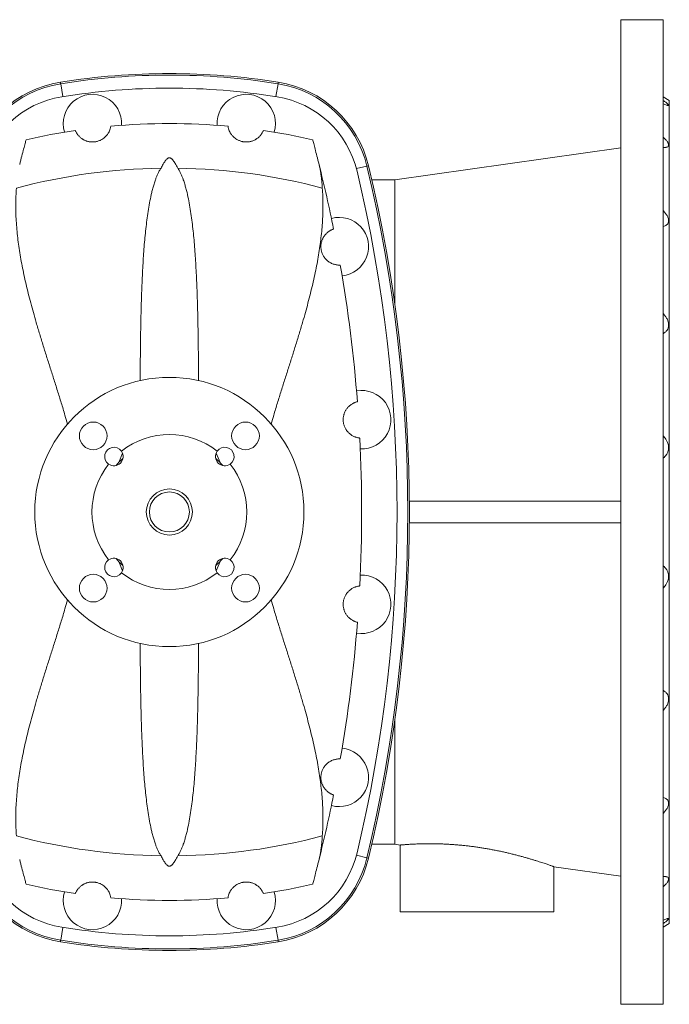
# Model space of a CAD drawing. Header units: millimetres. Extents: x -732 to 708, y -46 to 1921.
# Tile 2 of 5: x -504 to -82, y -46 to 594. Entities that reach past the tile are written whole.
import ezdxf

# ---------------------------------------------------------------- set-up
doc = ezdxf.new("R2010")
doc.units = ezdxf.units.MM

msp = doc.modelspace()

# ---------------------------------------------------------------- linework, layer by layer
at = {"color": 7, "linetype": 'Continuous', "lineweight": 15}
for p, q in [((-85.73, 594.26), (-113.23, 594.26)), ((-113.23, -45.74), (-113.23, 594.26)), ((-85.73, -45.74), (-85.73, 594.26)), ((-81.73, 541.76), (-85.73, 544.07)), ((-81.73, 6.76), (-81.73, 541.76)), ((-113.23, 510.91), (-260.18, 490.26)), ((-260.18, 490.26), (-275.19, 490.26)), ((-260.18, 409.04), (-260.18, 490.26)), ((-439.68, 306.35), (-437.17, 312.41)), ((-373.78, 306.35), (-376.29, 312.41)), ((-250.75, 281.26), (-113.23, 281.26)), ((-250.75, 267.26), (-113.23, 267.26)), ((-439.68, 242.16), (-437.17, 236.1)), ((-373.78, 242.16), (-376.29, 236.1)), ((-260.18, 139.47), (-260.18, 58.26)), ((-275.19, 58.26), (-260.18, 58.26)), ((-260.18, 58.26), (-256.73, 57.77)), ((-256.73, 57.77), (-256.73, 14.26)), ((-156.74, 43.72), (-113.23, 37.6)), ((-156.73, 14.26), (-156.73, 43.72)), ((-156.73, 14.26), (-256.73, 14.26)), ((-85.73, 4.45), (-81.73, 6.76)), ((-113.23, -45.74), (-85.73, -45.74))]:
    msp.add_line(p, q, dxfattribs=at)
at = {"color": 8, "linetype": 'Continuous', "lineweight": 0}
for p, q in [((-477.38, 552.62), (-476.04, 544.25)), ((-336.08, 552.62), (-337.42, 544.25)), ((-278.28, 499.06), (-285.11, 497.43)), ((-278.28, 49.45), (-285.11, 51.09)), ((-477.38, -4.11), (-476.04, 4.26)), ((-336.08, -4.11), (-337.42, 4.26))]:
    msp.add_line(p, q, dxfattribs=at)
at = {"color": 8, "linetype": 'Continuous', "lineweight": 0, "flags": 128}
for points in [[(-477.38, 552.62), (-477.42, 552.86), (-477.46, 553.15), (-477.5, 553.37), (-477.52, 553.53), (-477.54, 553.6), (-477.54, 553.61)], [(-336.08, 552.62), (-336.04, 552.86), (-335.99, 553.15), (-335.96, 553.37), (-335.93, 553.53), (-335.92, 553.6), (-335.92, 553.61)], [(-278.28, 499.06), (-278.05, 499.12), (-277.76, 499.18), (-277.54, 499.24), (-277.39, 499.27), (-277.32, 499.29), (-277.31, 499.29)], [(-278.28, 49.45), (-278.05, 49.4), (-277.76, 49.33), (-277.54, 49.27), (-277.39, 49.24), (-277.32, 49.22), (-277.31, 49.22)], [(-477.38, -4.11), (-477.42, -4.34), (-477.46, -4.64), (-477.5, -4.86), (-477.52, -5.01), (-477.54, -5.09), (-477.54, -5.1)], [(-336.08, -4.11), (-336.04, -4.34), (-335.99, -4.64), (-335.96, -4.86), (-335.93, -5.01), (-335.92, -5.09), (-335.92, -5.1)]]:
    msp.add_lwpolyline(points, dxfattribs=at)
at = {"color": 7, "linetype": 'Continuous', "lineweight": 15}
for centre, radius in [((-406.73, 274.26), 87.5), ((-456.23, 323.75), 9), ((-357.23, 323.75), 9), ((-406.73, 274.26), 15), ((-406.73, 274.26), 13), ((-456.23, 224.76), 9), ((-357.23, 224.76), 9)]:
    msp.add_circle(centre, radius, dxfattribs=at)
for centre, radius, start, end in [((-406.73, 112.26), 447, 80.88549, 99.11451), ((-406.73, 112.26), 446, 80.88549, 99.11451), ((-466.13, 482.52), 72, 99.11451, 166.52867), ((-466.13, 482.52), 71, 99.11451, 166.52867), ((-347.33, 482.52), 71, 13.47133, 80.88549), ((-347.33, 482.52), 72, 13.47133, 80.88549), ((-466.5, 480.96), 64, 99.17211, 166.63145), ((-406.73, 110.76), 439, 80.82789, 99.17211), ((-456.73, 526.76), 19, 356.50187, 197.2054), ((-356.73, 526.76), 19, 342.7946, 183.49813), ((-346.95, 480.96), 64, 13.36855, 80.82789), ((-406.73, 110.76), 416, 84.74118, 95.25882), ((-406.73, 110.76), 416, 98.44845, 102.94025), ((-406.73, 110.76), 416, 77.05975, 81.55155), ((-1216.73, 274.26), 935, 11.34282, 13.98143), ((-1216.73, 274.26), 966, 346.52867, 13.47133), ((-406.73, 110.76), 387.04, 90.80162, 104.88759), ((-406.73, 110.76), 387.04, 75.11241, 89.19838), ((-1216.73, 274.26), 958, 346.63145, 13.36855), ((-1216.73, 274.26), 965, 346.52867, 13.47133), ((-296.23, 446.76), 19, 275.43491, 105.79313), ((-1216.73, 274.26), 935, 4.3968, 9.88521), ((-281.73, 334.26), 19, 267.28407, 100.05933), ((-406.73, 274.26), 50.3, 51.74496, 128.25504), ((-1216.73, 274.26), 935, 357.0534, 2.9466), ((-442.79, 310.32), 6, 34.93941, 235.06059), ((-442.79, 310.32), 6, 235.06059, 34.93941), ((-370.67, 310.32), 6, 145.06059, 304.93941), ((-370.67, 310.32), 6, 304.93941, 145.06059), ((-406.73, 274.26), 46, 131.0759, 138.9241), ((-406.73, 274.26), 46, 41.0759, 48.9241), ((-406.73, 274.26), 50.3, 141.74496, 218.25504), ((-406.73, 274.26), 50.3, 321.74496, 38.25504), ((-442.79, 238.19), 6, 325.06059, 124.93941), ((-406.73, 274.26), 46, 221.0759, 228.9241), ((-370.67, 238.19), 6, 55.06059, 214.93941), ((-406.73, 274.26), 46, 311.0759, 318.9241), ((-442.79, 238.19), 6, 124.93941, 325.06059), ((-370.67, 238.19), 6, 214.93941, 55.06059), ((-406.73, 274.26), 50.3, 231.74496, 308.25504), ((-281.73, 214.26), 19, 259.94067, 92.71593), ((-1216.73, 274.26), 935, 350.11479, 355.6032), ((-296.23, 101.76), 19, 254.20687, 84.56509), ((-1216.73, 274.26), 935, 346.01857, 348.65718), ((-406.73, 437.76), 387.04, 255.11241, 269.19838), ((-406.73, 437.76), 387.04, 270.80162, 284.88759), ((-466.5, 67.55), 64, 193.36855, 260.82789), ((-346.95, 67.55), 64, 279.17211, 346.63145), ((-466.13, 65.99), 72, 193.47133, 260.88549), ((-466.13, 65.99), 71, 193.47133, 260.88549), ((-347.33, 65.99), 71, 279.11451, 346.52867), ((-347.33, 65.99), 72, 279.11451, 346.52867), ((-406.73, 437.76), 416, 257.05975, 261.55155), ((-406.73, 437.76), 416, 278.44845, 282.94025), ((-456.73, 21.76), 19, 162.7946, 3.49813), ((-356.73, 21.76), 19, 176.50187, 17.2054), ((-406.73, 437.76), 416, 264.74118, 275.25882), ((-406.73, 437.76), 439, 260.82789, 279.17211), ((-406.73, 436.26), 447, 260.88549, 270), ((-406.73, 436.26), 446, 260.88549, 279.11451), ((-406.73, 436.26), 447, 270, 279.11451)]:
    msp.add_arc(centre, radius, start, end, dxfattribs=at)
for points, knots in [([(-85.73, 539.5), (-85.34, 539.35), (-84.58, 539.05), (-83.73, 538.77), (-83.13, 538.61), (-82.73, 538.54), (-82.4, 538.52), (-82.19, 538.58), (-82.14, 538.74), (-82.28, 539.01), (-82.58, 539.35), (-83, 539.74), (-83.49, 540.15), (-84.11, 540.63), (-84.85, 541.18), (-85.44, 541.59), (-85.73, 541.79)], [0, 0, 0, 0, 0.1015765, 0.2030324, 0.2608207, 0.3187365, 0.3764298, 0.4470417, 0.5176208, 0.5881999, 0.6588273, 0.7210603, 0.7835354, 0.8458831, 0.9229248, 1, 1, 1, 1]), ([(-444.86, 525), (-444.93, 524.52), (-445.04, 523.93), (-445.37, 522.87), (-445.5, 522.49), (-445.85, 521.67), (-446.06, 521.23), (-446.6, 520.3), (-446.93, 519.79), (-447.55, 519.01), (-447.78, 518.75), (-448.3, 518.21), (-448.58, 517.93), (-449.23, 517.38), (-449.6, 517.09), (-450.42, 516.54), (-450.88, 516.26), (-451.66, 515.87), (-451.94, 515.75), (-452.53, 515.51), (-452.84, 515.4), (-453.5, 515.19), (-453.84, 515.1), (-454.38, 514.99), (-454.56, 514.95), (-454.92, 514.89), (-455.29, 514.84), (-455.66, 514.8), (-456.02, 514.78), (-456.21, 514.77), (-456.76, 514.75), (-457.11, 514.76), (-457.8, 514.8), (-458.13, 514.83), (-458.76, 514.93), (-459.06, 514.98), (-459.63, 515.11), (-459.9, 515.18), (-460.42, 515.33), (-460.66, 515.42), (-461.36, 515.67), (-461.77, 515.86), (-462.35, 516.15), (-462.53, 516.25), (-462.88, 516.45), (-463.04, 516.55), (-463.51, 516.85), (-463.8, 517.05), (-464.59, 517.66), (-465.02, 518.07), (-465.59, 518.65), (-465.76, 518.85), (-466.08, 519.23), (-466.22, 519.41), (-466.62, 519.95), (-466.84, 520.29), (-467.41, 521.24), (-467.66, 521.79), (-467.85, 522.24)], [0, 0, 0, 0, 0.125, 0.125, 0.1875, 0.1875, 0.25, 0.25, 0.3125, 0.3125, 0.34375, 0.34375, 0.375, 0.375, 0.40625, 0.40625, 0.4375, 0.4375, 0.453125, 0.453125, 0.46875, 0.46875, 0.484375, 0.484375, 0.492187, 0.492187, 0.5, 0.507812, 0.507812, 0.515625, 0.515625, 0.53125, 0.53125, 0.546875, 0.546875, 0.5625, 0.5625, 0.578125, 0.578125, 0.59375, 0.59375, 0.625, 0.625, 0.640625, 0.640625, 0.65625, 0.65625, 0.6875, 0.6875, 0.75, 0.75, 0.78125, 0.78125, 0.8125, 0.8125, 0.875, 0.875, 1, 1, 1, 1]), ([(-368.6, 525), (-368.53, 524.52), (-368.42, 523.93), (-368.09, 522.87), (-367.95, 522.49), (-367.61, 521.67), (-367.4, 521.23), (-366.86, 520.3), (-366.53, 519.79), (-365.9, 519.01), (-365.67, 518.75), (-365.16, 518.21), (-364.87, 517.93), (-364.23, 517.38), (-363.86, 517.09), (-363.04, 516.54), (-362.58, 516.26), (-361.79, 515.87), (-361.52, 515.75), (-360.93, 515.51), (-360.62, 515.4), (-359.96, 515.19), (-359.62, 515.1), (-359.08, 514.99), (-358.9, 514.95), (-358.54, 514.89), (-358.17, 514.84), (-357.8, 514.8), (-357.43, 514.78), (-357.25, 514.77), (-356.7, 514.75), (-356.35, 514.76), (-355.66, 514.8), (-355.32, 514.83), (-354.7, 514.93), (-354.4, 514.98), (-353.83, 515.11), (-353.55, 515.18), (-353.04, 515.33), (-352.79, 515.42), (-352.1, 515.67), (-351.68, 515.86), (-351.11, 516.15), (-350.93, 516.25), (-350.58, 516.45), (-350.42, 516.55), (-349.94, 516.85), (-349.66, 517.05), (-348.87, 517.66), (-348.43, 518.07), (-347.87, 518.65), (-347.7, 518.85), (-347.38, 519.23), (-347.24, 519.41), (-346.84, 519.95), (-346.61, 520.29), (-346.04, 521.24), (-345.79, 521.79), (-345.61, 522.24)], [0, 0, 0, 0, 0.125, 0.125, 0.1875, 0.1875, 0.25, 0.25, 0.3125, 0.3125, 0.34375, 0.34375, 0.375, 0.375, 0.40625, 0.40625, 0.4375, 0.4375, 0.453125, 0.453125, 0.46875, 0.46875, 0.484375, 0.484375, 0.492187, 0.492187, 0.5, 0.507812, 0.507812, 0.515625, 0.515625, 0.53125, 0.53125, 0.546875, 0.546875, 0.5625, 0.5625, 0.578125, 0.578125, 0.59375, 0.59375, 0.625, 0.625, 0.640625, 0.640625, 0.65625, 0.65625, 0.6875, 0.6875, 0.75, 0.75, 0.78125, 0.78125, 0.8125, 0.8125, 0.875, 0.875, 1, 1, 1, 1]), ([(-504.03, 500.16), (-503.53, 502.15), (-503.07, 503.98), (-502.22, 507.32), (-501.83, 508.83), (-501.13, 511.51), (-500.82, 512.69), (-500.42, 514.21), (-500.29, 514.67), (-500.07, 515.5), (-499.97, 515.87), (-499.89, 516.19)], [0, 0, 0, 0, 0.25, 0.25, 0.5, 0.5, 0.75, 0.75, 0.875, 0.875, 1, 1, 1, 1]), ([(-309.43, 500.16), (-309.93, 502.15), (-310.39, 503.98), (-311.24, 507.32), (-311.63, 508.83), (-312.33, 511.51), (-312.64, 512.69), (-313.04, 514.21), (-313.17, 514.67), (-313.39, 515.5), (-313.49, 515.87), (-313.57, 516.19)], [0, 0, 0, 0, 0.25, 0.25, 0.5, 0.5, 0.75, 0.75, 0.875, 0.875, 1, 1, 1, 1]), ([(-85.73, 511.23), (-85.24, 511.21), (-84.78, 511.21), (-84.15, 511.26), (-83.95, 511.29), (-83.57, 511.37), (-83.39, 511.42), (-82.9, 511.6), (-82.63, 511.76), (-82.26, 512.22), (-82.16, 512.49), (-82.16, 512.99), (-82.19, 513.16), (-82.28, 513.53), (-82.35, 513.73), (-82.54, 514.13), (-82.65, 514.34), (-82.91, 514.77), (-83.06, 514.99), (-83.39, 515.42), (-83.57, 515.65), (-83.94, 516.09), (-84.15, 516.32), (-84.78, 517), (-85.24, 517.45), (-85.73, 517.9)], [0, 0, 0, 0, 0.125, 0.125, 0.1875, 0.1875, 0.25, 0.25, 0.375, 0.375, 0.5, 0.5, 0.5625, 0.5625, 0.625, 0.625, 0.6875, 0.6875, 0.75, 0.75, 0.8125, 0.8125, 0.875, 0.875, 1, 1, 1, 1]), ([(-412.14, 497.76), (-411.69, 498.62), (-410.95, 500.05), (-409.89, 501.76), (-409.11, 502.85), (-408.53, 503.51), (-408.09, 503.92), (-407.74, 504.18), (-407.37, 504.38), (-407.02, 504.48), (-406.69, 504.51), (-406.33, 504.46), (-405.93, 504.31), (-405.54, 504.06), (-404.97, 503.57), (-404.3, 502.83), (-403.6, 501.82), (-402.88, 500.64), (-402.11, 499.3), (-401.58, 498.27), (-401.31, 497.76)], [0, 0, 0, 0, 0.1684391, 0.2802859, 0.3547496, 0.4047821, 0.4291088, 0.4533822, 0.4735833, 0.4900846, 0.4999726, 0.5146233, 0.5341279, 0.558818, 0.5836253, 0.6555348, 0.7277519, 0.7999858, 0.8999898, 1, 1, 1, 1]), ([(-307.29, 484.8), (-307.36, 485.74), (-307.49, 487.63), (-307.75, 490.33), (-308.07, 492.94), (-308.45, 495.46), (-308.89, 497.88), (-309.25, 499.4), (-309.43, 500.16)], [0, 0, 0, 0, 0.1657261, 0.3315026, 0.4972269, 0.6648005, 0.8324273, 1, 1, 1, 1]), ([(-412.14, 497.76), (-412.53, 497.16), (-413.32, 495.95), (-414.26, 494.06), (-415.08, 492.13), (-415.9, 489.93), (-416.72, 487.45), (-417.51, 484.68), (-418.42, 481.05), (-419.4, 476.53), (-420.37, 471.06), (-421.18, 465.47), (-421.88, 459.79), (-422.5, 454.01), (-423.02, 448.13), (-423.48, 442.17), (-423.87, 436.02), (-424.22, 429.69), (-424.52, 423.18), (-424.78, 416.58), (-425, 409.37), (-425.2, 401.52), (-425.37, 393.01), (-425.49, 384.41), (-425.59, 375.67), (-425.65, 367.42), (-425.67, 362.03), (-425.68, 359.65)], [0, 0, 0, 0, 0.017094, 0.034218, 0.051369, 0.068499, 0.091846, 0.1152, 0.138552, 0.182171, 0.225812, 0.269462, 0.313092, 0.35667, 0.400261, 0.443854, 0.487434, 0.533094, 0.578767, 0.62444, 0.670101, 0.726773, 0.783469, 0.840166, 0.896838, 0.954305, 1, 1, 1, 1]), ([(-401.31, 497.76), (-400.92, 497.16), (-400.14, 495.95), (-399.2, 494.06), (-398.38, 492.13), (-397.56, 489.93), (-396.74, 487.45), (-395.95, 484.68), (-395.03, 481.05), (-394.06, 476.53), (-393.09, 471.06), (-392.28, 465.47), (-391.58, 459.79), (-390.96, 454.01), (-390.44, 448.13), (-389.98, 442.17), (-389.58, 436.02), (-389.24, 429.69), (-388.94, 423.18), (-388.68, 416.58), (-388.45, 409.37), (-388.25, 401.52), (-388.09, 393.01), (-387.96, 384.41), (-387.87, 375.67), (-387.81, 367.42), (-387.79, 362.03), (-387.78, 359.65)], [0, 0, 0, 0, 0.017094, 0.034218, 0.051369, 0.068499, 0.091846, 0.115201, 0.138552, 0.182171, 0.225813, 0.269463, 0.313093, 0.356672, 0.400263, 0.443856, 0.487436, 0.533096, 0.578769, 0.624443, 0.670103, 0.726776, 0.783472, 0.840169, 0.896842, 0.954309, 1, 1, 1, 1]), ([(-472.94, 331.41), (-473.48, 333.33), (-474.8, 337.94), (-476.99, 345.18), (-479.46, 353.13), (-481.96, 360.99), (-484.45, 368.78), (-486.9, 376.49), (-489.3, 384.14), (-491.62, 391.72), (-493.71, 398.82), (-495.59, 405.47), (-497.26, 411.67), (-498.82, 417.82), (-500.27, 423.92), (-501.57, 429.87), (-502.72, 435.68), (-503.73, 441.35), (-504.6, 446.96), (-505.32, 452.5), (-505.9, 458.02), (-506.31, 463.51), (-506.56, 468.96), (-506.62, 474.33), (-506.52, 479.62), (-506.28, 483.08), (-506.17, 484.8)], [0, 0, 0, 0, 0.033649, 0.081137, 0.128644, 0.176153, 0.223644, 0.27113, 0.318636, 0.36614, 0.413625, 0.453544, 0.493484, 0.53343, 0.573366, 0.613283, 0.651529, 0.689798, 0.728072, 0.766337, 0.804581, 0.843647, 0.882742, 0.921845, 0.960937, 1, 1, 1, 1]), ([(-340.52, 331.41), (-339.98, 333.33), (-338.66, 337.94), (-336.47, 345.18), (-334, 353.13), (-331.5, 360.99), (-329.01, 368.78), (-326.55, 376.49), (-324.16, 384.14), (-321.84, 391.72), (-319.75, 398.82), (-317.87, 405.47), (-316.2, 411.67), (-314.64, 417.82), (-313.19, 423.92), (-311.89, 429.87), (-310.73, 435.68), (-309.73, 441.35), (-308.86, 446.96), (-308.13, 452.5), (-307.56, 458.02), (-307.14, 463.51), (-306.9, 468.96), (-306.83, 474.33), (-306.94, 479.62), (-307.17, 483.08), (-307.29, 484.8)], [0, 0, 0, 0, 0.0336498, 0.0811378, 0.128645, 0.1761539, 0.2236443, 0.271131, 0.3186364, 0.3661404, 0.4136252, 0.4535444, 0.4934844, 0.5334299, 0.5733668, 0.6132835, 0.6515293, 0.6897978, 0.7280721, 0.7663376, 0.804581, 0.8436473, 0.8827424, 0.9218454, 0.9609369, 1, 1, 1, 1]), ([(-85.73, 459.77), (-85.24, 459.92), (-84.78, 460.09), (-84.15, 460.41), (-83.95, 460.53), (-83.57, 460.79), (-83.39, 460.94), (-82.9, 461.4), (-82.63, 461.76), (-82.26, 462.6), (-82.16, 463.07), (-82.16, 463.84), (-82.19, 464.1), (-82.28, 464.65), (-82.35, 464.92), (-82.54, 465.48), (-82.65, 465.77), (-82.91, 466.34), (-83.06, 466.62), (-83.39, 467.18), (-83.57, 467.46), (-83.94, 468.01), (-84.15, 468.29), (-84.78, 469.11), (-85.24, 469.64), (-85.73, 470.16)], [0, 0, 0, 0, 0.125, 0.125, 0.1875, 0.1875, 0.25, 0.25, 0.375, 0.375, 0.5, 0.5, 0.5625, 0.5625, 0.625, 0.625, 0.6875, 0.6875, 0.75, 0.75, 0.8125, 0.8125, 0.875, 0.875, 1, 1, 1, 1]), ([(-295.61, 434.77), (-295.62, 434.77), (-295.65, 434.77), (-295.85, 434.76), (-296.17, 434.75), (-296.63, 434.76), (-297.23, 434.79), (-297.94, 434.87), (-298.75, 435.01), (-299.64, 435.24), (-300.66, 435.58), (-301.7, 436.06), (-302.73, 436.65), (-303.56, 437.23), (-304.24, 437.81), (-304.77, 438.32), (-305.31, 438.9), (-305.84, 439.55), (-306.32, 440.25), (-306.77, 441), (-307.2, 441.87), (-307.56, 442.76), (-307.82, 443.63), (-308.01, 444.44), (-308.15, 445.27), (-308.22, 446.14), (-308.24, 447.04), (-308.19, 447.86), (-308.1, 448.56), (-307.96, 449.35), (-307.73, 450.23), (-307.41, 451.14), (-307.07, 451.92), (-306.7, 452.63), (-306.2, 453.45), (-305.58, 454.32), (-304.84, 455.14), (-304.12, 455.81), (-303.44, 456.36), (-302.8, 456.81), (-302.16, 457.2), (-301.54, 457.52), (-300.99, 457.78), (-300.55, 457.95), (-300.23, 458.07), (-300.03, 458.14), (-300, 458.15), (-299.99, 458.15)], [0, 0, 0, 0, 0.035909, 0.071828, 0.107737, 0.144009, 0.180292, 0.216561, 0.248906, 0.281247, 0.313887, 0.346518, 0.370535, 0.39467, 0.406695, 0.418719, 0.430958, 0.44319, 0.453332, 0.463586, 0.473744, 0.484185, 0.491547, 0.499113, 0.506481, 0.514069, 0.52314, 0.53247, 0.539496, 0.546525, 0.560933, 0.574521, 0.588116, 0.602014, 0.615915, 0.642965, 0.670062, 0.697143, 0.72491, 0.75269, 0.780463, 0.816848, 0.853248, 0.889637, 0.926421, 0.963215, 1, 1, 1, 1]), ([(-85.73, 390.16), (-85.24, 390.45), (-84.78, 390.78), (-84.15, 391.34), (-83.95, 391.54), (-83.57, 391.96), (-83.39, 392.18), (-82.9, 392.89), (-82.63, 393.4), (-82.26, 394.55), (-82.16, 395.16), (-82.16, 396.13), (-82.19, 396.46), (-82.28, 397.12), (-82.35, 397.45), (-82.54, 398.11), (-82.65, 398.45), (-82.91, 399.1), (-83.06, 399.42), (-83.39, 400.05), (-83.57, 400.36), (-83.94, 400.97), (-84.15, 401.27), (-84.78, 402.15), (-85.24, 402.71), (-85.73, 403.25)], [0, 0, 0, 0, 0.125, 0.125, 0.1875, 0.1875, 0.25, 0.25, 0.375, 0.375, 0.5, 0.5, 0.5625, 0.5625, 0.625, 0.625, 0.6875, 0.6875, 0.75, 0.75, 0.8125, 0.8125, 0.875, 0.875, 1, 1, 1, 1]), ([(-282.97, 322.32), (-282.98, 322.32), (-283, 322.32), (-283.2, 322.34), (-283.53, 322.39), (-283.98, 322.46), (-284.57, 322.59), (-285.25, 322.78), (-285.98, 323.02), (-286.74, 323.34), (-287.59, 323.77), (-288.38, 324.25), (-289.06, 324.75), (-289.62, 325.21), (-290.2, 325.74), (-290.83, 326.42), (-291.4, 327.14), (-291.9, 327.87), (-292.28, 328.53), (-292.68, 329.32), (-293.04, 330.21), (-293.32, 331.12), (-293.52, 331.95), (-293.65, 332.79), (-293.72, 333.6), (-293.74, 334.41), (-293.7, 335.27), (-293.59, 336.16), (-293.43, 336.97), (-293.24, 337.66), (-292.99, 338.44), (-292.64, 339.29), (-292.18, 340.17), (-291.72, 340.92), (-291.24, 341.58), (-290.69, 342.26), (-290.06, 342.91), (-289.39, 343.51), (-288.74, 344.01), (-288.06, 344.46), (-287.37, 344.86), (-286.7, 345.19), (-286.01, 345.47), (-285.37, 345.7), (-284.86, 345.84), (-284.54, 345.92), (-284.5, 345.93), (-284.48, 345.94)], [0, 0, 0, 0, 0.036604, 0.073218, 0.109822, 0.146804, 0.183797, 0.220775, 0.250437, 0.280096, 0.309979, 0.339855, 0.355982, 0.372109, 0.388385, 0.404658, 0.424424, 0.434451, 0.444474, 0.456387, 0.468505, 0.477273, 0.486253, 0.493552, 0.501058, 0.508361, 0.515873, 0.525312, 0.535019, 0.542541, 0.550065, 0.565485, 0.580472, 0.595468, 0.610791, 0.626117, 0.649149, 0.672211, 0.695292, 0.718348, 0.749859, 0.781385, 0.812902, 0.859502, 0.906104, 0.953052, 1, 1, 1, 1]), ([(-85.73, 309.19), (-85.34, 309.55), (-84.58, 310.25), (-83.73, 311.33), (-83.13, 312.32), (-82.73, 313.17), (-82.4, 314.14), (-82.19, 315.23), (-82.14, 316.44), (-82.28, 317.66), (-82.58, 318.8), (-83, 319.85), (-83.49, 320.81), (-84.11, 321.78), (-84.85, 322.76), (-85.44, 323.39), (-85.73, 323.7)], [0, 0, 0, 0, 0.101577, 0.203033, 0.260821, 0.318737, 0.37643, 0.447042, 0.517621, 0.5882, 0.658828, 0.721061, 0.783536, 0.845884, 0.922925, 1, 1, 1, 1]), ([(-85.73, 239.32), (-85.34, 238.97), (-84.58, 238.26), (-83.73, 237.18), (-83.13, 236.19), (-82.73, 235.34), (-82.4, 234.37), (-82.19, 233.28), (-82.14, 232.07), (-82.28, 230.85), (-82.58, 229.71), (-83, 228.66), (-83.49, 227.71), (-84.11, 226.73), (-84.85, 225.76), (-85.44, 225.12), (-85.73, 224.81)], [0, 0, 0, 0, 0.101577, 0.203033, 0.260821, 0.318737, 0.37643, 0.447042, 0.517621, 0.5882, 0.658828, 0.721061, 0.783536, 0.845884, 0.922925, 1, 1, 1, 1]), ([(-282.97, 226.19), (-282.98, 226.19), (-283, 226.19), (-283.2, 226.17), (-283.53, 226.12), (-283.98, 226.05), (-284.57, 225.92), (-285.25, 225.74), (-285.98, 225.49), (-286.74, 225.17), (-287.59, 224.75), (-288.38, 224.26), (-289.06, 223.76), (-289.62, 223.31), (-290.2, 222.77), (-290.83, 222.09), (-291.4, 221.38), (-291.9, 220.64), (-292.28, 219.99), (-292.68, 219.19), (-293.04, 218.3), (-293.32, 217.4), (-293.52, 216.56), (-293.65, 215.72), (-293.72, 214.92), (-293.74, 214.1), (-293.7, 213.24), (-293.59, 212.35), (-293.43, 211.54), (-293.24, 210.86), (-292.99, 210.08), (-292.64, 209.22), (-292.18, 208.34), (-291.72, 207.59), (-291.24, 206.93), (-290.69, 206.25), (-290.06, 205.6), (-289.39, 205), (-288.74, 204.51), (-288.06, 204.05), (-287.37, 203.65), (-286.7, 203.32), (-286.01, 203.04), (-285.37, 202.82), (-284.86, 202.67), (-284.54, 202.59), (-284.5, 202.58), (-284.48, 202.58)], [0, 0, 0, 0, 0.036604, 0.073218, 0.109822, 0.146804, 0.183797, 0.220775, 0.250437, 0.280096, 0.309979, 0.339855, 0.355982, 0.372109, 0.388385, 0.404658, 0.424424, 0.434451, 0.444474, 0.456387, 0.468505, 0.477273, 0.486253, 0.493552, 0.501058, 0.508361, 0.515873, 0.525312, 0.535019, 0.542541, 0.550065, 0.565485, 0.580472, 0.595468, 0.610791, 0.626117, 0.649149, 0.672211, 0.695292, 0.718348, 0.749859, 0.781385, 0.812902, 0.859502, 0.906104, 0.953052, 1, 1, 1, 1]), ([(-472.94, 217.1), (-473.48, 215.18), (-474.8, 210.57), (-476.99, 203.33), (-479.46, 195.39), (-481.96, 187.52), (-484.45, 179.73), (-486.9, 172.02), (-489.3, 164.37), (-491.62, 156.8), (-493.71, 149.69), (-495.59, 143.04), (-497.26, 136.84), (-498.82, 130.69), (-500.27, 124.59), (-501.57, 118.64), (-502.72, 112.83), (-503.73, 107.16), (-504.6, 101.55), (-505.32, 96.01), (-505.9, 90.49), (-506.31, 85), (-506.56, 79.55), (-506.62, 74.18), (-506.52, 68.89), (-506.28, 65.44), (-506.17, 63.71)], [0, 0, 0, 0, 0.03365, 0.081138, 0.128645, 0.176154, 0.223645, 0.271131, 0.318637, 0.366141, 0.413625, 0.453545, 0.493485, 0.53343, 0.573367, 0.613284, 0.65153, 0.689798, 0.728072, 0.766338, 0.804581, 0.843647, 0.882742, 0.921845, 0.960937, 1, 1, 1, 1]), ([(-340.52, 217.1), (-339.98, 215.18), (-338.66, 210.57), (-336.47, 203.33), (-334, 195.39), (-331.5, 187.52), (-329.01, 179.73), (-326.55, 172.02), (-324.16, 164.37), (-321.84, 156.8), (-319.75, 149.69), (-317.87, 143.04), (-316.2, 136.84), (-314.64, 130.69), (-313.19, 124.59), (-311.89, 118.64), (-310.73, 112.83), (-309.73, 107.16), (-308.86, 101.55), (-308.13, 96.01), (-307.56, 90.49), (-307.14, 85), (-306.9, 79.55), (-306.83, 74.18), (-306.94, 68.89), (-307.17, 65.44), (-307.29, 63.71)], [0, 0, 0, 0, 0.0336479, 0.081136, 0.1286433, 0.1761523, 0.2236427, 0.2711295, 0.3186351, 0.3661391, 0.413624, 0.4535433, 0.4934834, 0.533429, 0.5733659, 0.6132827, 0.6515286, 0.6897972, 0.7280716, 0.7663372, 0.8045807, 0.8436469, 0.8827422, 0.9218452, 0.9609368, 1, 1, 1, 1]), ([(-412.14, 50.76), (-412.53, 51.36), (-413.32, 52.56), (-414.26, 54.45), (-415.08, 56.38), (-415.9, 58.58), (-416.72, 61.06), (-417.51, 63.84), (-418.42, 67.46), (-419.4, 71.98), (-420.37, 77.46), (-421.18, 83.04), (-421.88, 88.73), (-422.5, 94.51), (-423.02, 100.38), (-423.48, 106.34), (-423.87, 112.49), (-424.22, 118.82), (-424.52, 125.33), (-424.78, 131.93), (-425, 139.15), (-425.2, 147), (-425.37, 155.5), (-425.49, 164.1), (-425.59, 172.84), (-425.65, 181.09), (-425.67, 186.48), (-425.68, 188.86)], [0, 0, 0, 0, 0.017094, 0.034218, 0.051369, 0.068499, 0.091847, 0.115201, 0.138553, 0.182172, 0.225814, 0.269464, 0.313095, 0.356673, 0.400265, 0.443858, 0.487438, 0.533098, 0.578772, 0.624445, 0.670106, 0.726779, 0.783476, 0.840173, 0.896846, 0.954313, 1, 1, 1, 1]), ([(-401.31, 50.76), (-400.92, 51.36), (-400.14, 52.56), (-399.2, 54.45), (-398.38, 56.38), (-397.56, 58.58), (-396.74, 61.06), (-395.95, 63.84), (-395.03, 67.46), (-394.06, 71.98), (-393.09, 77.46), (-392.28, 83.04), (-391.58, 88.73), (-390.96, 94.51), (-390.44, 100.38), (-389.98, 106.34), (-389.58, 112.49), (-389.24, 118.82), (-388.94, 125.33), (-388.68, 131.93), (-388.45, 139.15), (-388.25, 147), (-388.09, 155.5), (-387.96, 164.1), (-387.87, 172.84), (-387.81, 181.09), (-387.79, 186.48), (-387.78, 188.87)], [0, 0, 0, 0, 0.017094, 0.034218, 0.051369, 0.068498, 0.091846, 0.1152, 0.138551, 0.18217, 0.225811, 0.269461, 0.313091, 0.356669, 0.40026, 0.443852, 0.487432, 0.533092, 0.578765, 0.624438, 0.670098, 0.72677, 0.783466, 0.840163, 0.896835, 0.954301, 1, 1, 1, 1]), ([(-85.73, 158.36), (-85.24, 158.06), (-84.78, 157.73), (-84.15, 157.17), (-83.95, 156.97), (-83.57, 156.55), (-83.39, 156.33), (-82.9, 155.63), (-82.63, 155.11), (-82.26, 153.96), (-82.16, 153.35), (-82.16, 152.38), (-82.19, 152.05), (-82.28, 151.39), (-82.35, 151.06), (-82.54, 150.4), (-82.65, 150.06), (-82.91, 149.41), (-83.06, 149.09), (-83.39, 148.46), (-83.57, 148.15), (-83.94, 147.54), (-84.15, 147.24), (-84.78, 146.36), (-85.24, 145.8), (-85.73, 145.27)], [0, 0, 0, 0, 0.125, 0.125, 0.1875, 0.1875, 0.25, 0.25, 0.375, 0.375, 0.5, 0.5, 0.5625, 0.5625, 0.625, 0.625, 0.6875, 0.6875, 0.75, 0.75, 0.8125, 0.8125, 0.875, 0.875, 1, 1, 1, 1]), ([(-295.61, 113.74), (-295.62, 113.74), (-295.65, 113.74), (-295.85, 113.75), (-296.17, 113.76), (-296.63, 113.75), (-297.23, 113.72), (-297.94, 113.64), (-298.75, 113.5), (-299.64, 113.27), (-300.66, 112.93), (-301.7, 112.46), (-302.73, 111.86), (-303.56, 111.28), (-304.24, 110.7), (-304.77, 110.19), (-305.31, 109.61), (-305.84, 108.96), (-306.32, 108.26), (-306.77, 107.51), (-307.2, 106.64), (-307.56, 105.76), (-307.82, 104.88), (-308.01, 104.07), (-308.15, 103.24), (-308.22, 102.37), (-308.24, 101.47), (-308.19, 100.65), (-308.1, 99.95), (-307.96, 99.16), (-307.73, 98.28), (-307.41, 97.38), (-307.07, 96.59), (-306.7, 95.88), (-306.2, 95.06), (-305.58, 94.19), (-304.84, 93.37), (-304.12, 92.7), (-303.44, 92.15), (-302.8, 91.7), (-302.16, 91.31), (-301.54, 90.99), (-300.99, 90.73), (-300.55, 90.56), (-300.23, 90.44), (-300.03, 90.37), (-300, 90.36), (-299.99, 90.36)], [0, 0, 0, 0, 0.035909, 0.071828, 0.107737, 0.144009, 0.180292, 0.216561, 0.248906, 0.281247, 0.313887, 0.346518, 0.370535, 0.39467, 0.406695, 0.418719, 0.430958, 0.44319, 0.453332, 0.463586, 0.473744, 0.484185, 0.491547, 0.499113, 0.506481, 0.514069, 0.52314, 0.53247, 0.539496, 0.546525, 0.560933, 0.574521, 0.588116, 0.602014, 0.615915, 0.642965, 0.670062, 0.697143, 0.72491, 0.75269, 0.780463, 0.816848, 0.853248, 0.889637, 0.926421, 0.963215, 1, 1, 1, 1]), ([(-85.73, 88.74), (-85.24, 88.6), (-84.78, 88.42), (-84.15, 88.1), (-83.95, 87.98), (-83.57, 87.72), (-83.39, 87.57), (-82.9, 87.11), (-82.63, 86.75), (-82.26, 85.91), (-82.16, 85.44), (-82.16, 84.68), (-82.19, 84.41), (-82.28, 83.87), (-82.35, 83.59), (-82.54, 83.03), (-82.65, 82.74), (-82.91, 82.18), (-83.06, 81.89), (-83.39, 81.33), (-83.57, 81.05), (-83.94, 80.5), (-84.15, 80.22), (-84.78, 79.4), (-85.24, 78.87), (-85.73, 78.35)], [0, 0, 0, 0, 0.125, 0.125, 0.1875, 0.1875, 0.25, 0.25, 0.375, 0.375, 0.5, 0.5, 0.5625, 0.5625, 0.625, 0.625, 0.6875, 0.6875, 0.75, 0.75, 0.8125, 0.8125, 0.875, 0.875, 1, 1, 1, 1]), ([(-307.29, 63.71), (-307.36, 62.77), (-307.49, 60.88), (-307.75, 58.18), (-308.07, 55.57), (-308.45, 53.05), (-308.89, 50.63), (-309.25, 49.11), (-309.43, 48.35)], [0, 0, 0, 0, 0.1657261, 0.3315026, 0.4972269, 0.6648005, 0.8324273, 1, 1, 1, 1]), ([(-256.73, 57.77), (-256.73, 57.77), (-256.75, 57.77), (-256.66, 57.78), (-256.44, 57.8), (-256.03, 57.83), (-255.48, 57.88), (-254.77, 57.94), (-253.93, 58.01), (-252.93, 58.08), (-251.78, 58.16), (-250.47, 58.25), (-249.04, 58.33), (-247.48, 58.41), (-245.81, 58.48), (-244.01, 58.54), (-242.06, 58.6), (-239.99, 58.63), (-237.82, 58.64), (-235.59, 58.64), (-233.29, 58.6), (-230.88, 58.54), (-228.38, 58.45), (-225.78, 58.32), (-223.16, 58.16), (-220.53, 57.96), (-217.9, 57.74), (-215.22, 57.47), (-212.48, 57.17), (-209.71, 56.82), (-206.96, 56.45), (-204.24, 56.04), (-201.55, 55.61), (-198.87, 55.14), (-196.18, 54.64), (-193.51, 54.11), (-190.88, 53.56), (-188.3, 52.99), (-185.77, 52.4), (-183.29, 51.8), (-180.86, 51.18), (-178.49, 50.55), (-176.21, 49.93), (-174.02, 49.31), (-171.93, 48.69), (-169.93, 48.09), (-168.03, 47.51), (-166.24, 46.94), (-164.61, 46.41), (-163.13, 45.93), (-161.82, 45.49), (-160.63, 45.08), (-159.58, 44.72), (-158.68, 44.41), (-157.96, 44.15), (-157.42, 43.96), (-157.03, 43.82), (-156.8, 43.74), (-156.71, 43.71), (-156.73, 43.72), (-156.73, 43.72)], [0, 0, 0, 0, 0.000328, 0.017801, 0.035785, 0.053784, 0.071768, 0.0892, 0.106646, 0.124078, 0.142013, 0.159963, 0.177898, 0.195395, 0.212905, 0.230401, 0.248409, 0.266431, 0.284438, 0.301878, 0.319332, 0.336772, 0.354733, 0.372709, 0.39067, 0.407867, 0.425077, 0.442274, 0.459971, 0.477682, 0.495379, 0.512586, 0.529806, 0.547014, 0.564692, 0.582385, 0.600064, 0.617796, 0.635541, 0.653274, 0.67149, 0.689719, 0.707935, 0.726218, 0.744515, 0.762798, 0.781623, 0.800463, 0.819287, 0.837355, 0.855437, 0.873504, 0.892153, 0.91082, 0.929468, 0.946615, 0.963776, 0.980922, 0.998607, 1, 1, 1, 1]), ([(-504.03, 48.35), (-503.53, 46.36), (-503.07, 44.53), (-502.22, 41.19), (-501.83, 39.69), (-501.13, 37), (-500.82, 35.82), (-500.42, 34.31), (-500.29, 33.84), (-500.07, 33.01), (-499.97, 32.64), (-499.89, 32.32)], [0, 0, 0, 0, 0.25, 0.25, 0.5, 0.5, 0.75, 0.75, 0.875, 0.875, 1, 1, 1, 1]), ([(-412.14, 50.76), (-411.69, 49.9), (-410.95, 48.46), (-409.89, 46.75), (-409.11, 45.66), (-408.53, 45), (-408.09, 44.59), (-407.74, 44.33), (-407.37, 44.13), (-407.02, 44.03), (-406.69, 44), (-406.33, 44.05), (-405.93, 44.21), (-405.54, 44.45), (-404.97, 44.94), (-404.3, 45.68), (-403.6, 46.69), (-402.88, 47.87), (-402.11, 49.22), (-401.58, 50.24), (-401.31, 50.76)], [0, 0, 0, 0, 0.1684391, 0.2802859, 0.3547496, 0.4047821, 0.4291088, 0.4533822, 0.4735833, 0.4900846, 0.4999726, 0.5146233, 0.5341279, 0.558818, 0.5836253, 0.6555348, 0.7277519, 0.7999858, 0.8999898, 1, 1, 1, 1]), ([(-309.43, 48.35), (-309.93, 46.36), (-310.39, 44.53), (-311.24, 41.19), (-311.63, 39.69), (-312.33, 37), (-312.64, 35.82), (-313.04, 34.31), (-313.17, 33.84), (-313.39, 33.01), (-313.49, 32.64), (-313.57, 32.32)], [0, 0, 0, 0, 0.25, 0.25, 0.5, 0.5, 0.75, 0.75, 0.875, 0.875, 1, 1, 1, 1]), ([(-444.86, 23.51), (-444.93, 23.99), (-445.04, 24.58), (-445.37, 25.64), (-445.5, 26.02), (-445.85, 26.84), (-446.06, 27.28), (-446.6, 28.22), (-446.93, 28.72), (-447.55, 29.5), (-447.78, 29.76), (-448.3, 30.3), (-448.58, 30.58), (-449.23, 31.14), (-449.6, 31.42), (-450.42, 31.97), (-450.88, 32.25), (-451.66, 32.64), (-451.94, 32.76), (-452.53, 33), (-452.84, 33.11), (-453.5, 33.32), (-453.84, 33.41), (-454.38, 33.52), (-454.56, 33.56), (-454.92, 33.62), (-455.29, 33.67), (-455.66, 33.71), (-456.02, 33.74), (-456.21, 33.75), (-456.76, 33.76), (-457.11, 33.75), (-457.8, 33.71), (-458.13, 33.68), (-458.76, 33.59), (-459.06, 33.53), (-459.63, 33.4), (-459.9, 33.33), (-460.42, 33.18), (-460.66, 33.1), (-461.36, 32.84), (-461.77, 32.65), (-462.35, 32.36), (-462.53, 32.26), (-462.88, 32.06), (-463.04, 31.96), (-463.51, 31.66), (-463.8, 31.46), (-464.59, 30.85), (-465.02, 30.45), (-465.59, 29.86), (-465.76, 29.66), (-466.08, 29.29), (-466.22, 29.1), (-466.62, 28.56), (-466.84, 28.22), (-467.41, 27.27), (-467.66, 26.72), (-467.85, 26.27)], [0, 0, 0, 0, 0.125, 0.125, 0.1875, 0.1875, 0.25, 0.25, 0.3125, 0.3125, 0.34375, 0.34375, 0.375, 0.375, 0.40625, 0.40625, 0.4375, 0.4375, 0.453125, 0.453125, 0.46875, 0.46875, 0.484375, 0.484375, 0.492187, 0.492187, 0.5, 0.507812, 0.507812, 0.515625, 0.515625, 0.53125, 0.53125, 0.546875, 0.546875, 0.5625, 0.5625, 0.578125, 0.578125, 0.59375, 0.59375, 0.625, 0.625, 0.640625, 0.640625, 0.65625, 0.65625, 0.6875, 0.6875, 0.75, 0.75, 0.78125, 0.78125, 0.8125, 0.8125, 0.875, 0.875, 1, 1, 1, 1]), ([(-368.6, 23.51), (-368.53, 23.99), (-368.42, 24.58), (-368.09, 25.64), (-367.95, 26.02), (-367.61, 26.84), (-367.4, 27.28), (-366.86, 28.22), (-366.53, 28.72), (-365.9, 29.5), (-365.67, 29.76), (-365.16, 30.3), (-364.87, 30.58), (-364.23, 31.14), (-363.86, 31.42), (-363.04, 31.97), (-362.58, 32.25), (-361.79, 32.64), (-361.52, 32.76), (-360.93, 33), (-360.62, 33.11), (-359.96, 33.32), (-359.62, 33.41), (-359.08, 33.52), (-358.9, 33.56), (-358.54, 33.62), (-358.17, 33.67), (-357.8, 33.71), (-357.43, 33.74), (-357.25, 33.75), (-356.7, 33.76), (-356.35, 33.75), (-355.66, 33.71), (-355.32, 33.68), (-354.7, 33.59), (-354.4, 33.53), (-353.83, 33.4), (-353.55, 33.33), (-353.04, 33.18), (-352.79, 33.1), (-352.1, 32.84), (-351.68, 32.65), (-351.11, 32.36), (-350.93, 32.26), (-350.58, 32.06), (-350.42, 31.96), (-349.94, 31.66), (-349.66, 31.46), (-348.87, 30.85), (-348.43, 30.45), (-347.87, 29.86), (-347.7, 29.66), (-347.38, 29.29), (-347.24, 29.1), (-346.84, 28.56), (-346.61, 28.22), (-346.04, 27.27), (-345.79, 26.72), (-345.61, 26.27)], [0, 0, 0, 0, 0.125, 0.125, 0.1875, 0.1875, 0.25, 0.25, 0.3125, 0.3125, 0.34375, 0.34375, 0.375, 0.375, 0.40625, 0.40625, 0.4375, 0.4375, 0.453125, 0.453125, 0.46875, 0.46875, 0.484375, 0.484375, 0.492187, 0.492187, 0.5, 0.507812, 0.507812, 0.515625, 0.515625, 0.53125, 0.53125, 0.546875, 0.546875, 0.5625, 0.5625, 0.578125, 0.578125, 0.59375, 0.59375, 0.625, 0.625, 0.640625, 0.640625, 0.65625, 0.65625, 0.6875, 0.6875, 0.75, 0.75, 0.78125, 0.78125, 0.8125, 0.8125, 0.875, 0.875, 1, 1, 1, 1]), ([(-85.73, 37.28), (-85.24, 37.3), (-84.78, 37.3), (-84.15, 37.25), (-83.95, 37.22), (-83.57, 37.14), (-83.39, 37.09), (-82.9, 36.91), (-82.63, 36.75), (-82.26, 36.3), (-82.16, 36.02), (-82.16, 35.53), (-82.19, 35.35), (-82.28, 34.98), (-82.35, 34.78), (-82.54, 34.38), (-82.65, 34.17), (-82.91, 33.74), (-83.06, 33.53), (-83.39, 33.09), (-83.57, 32.87), (-83.94, 32.42), (-84.15, 32.19), (-84.78, 31.51), (-85.24, 31.06), (-85.73, 30.61)], [0, 0, 0, 0, 0.125, 0.125, 0.1875, 0.1875, 0.25, 0.25, 0.375, 0.375, 0.5, 0.5, 0.5625, 0.5625, 0.625, 0.625, 0.6875, 0.6875, 0.75, 0.75, 0.8125, 0.8125, 0.875, 0.875, 1, 1, 1, 1]), ([(-85.73, 9.02), (-85.34, 9.16), (-84.58, 9.46), (-83.73, 9.74), (-83.13, 9.9), (-82.73, 9.97), (-82.4, 10), (-82.19, 9.93), (-82.14, 9.77), (-82.28, 9.5), (-82.58, 9.16), (-83, 8.78), (-83.49, 8.36), (-84.11, 7.88), (-84.85, 7.33), (-85.44, 6.92), (-85.73, 6.72)], [0, 0, 0, 0, 0.1015765, 0.2030324, 0.2608207, 0.3187365, 0.3764298, 0.4470417, 0.5176208, 0.5881999, 0.6588273, 0.7210603, 0.7835354, 0.8458831, 0.9229248, 1, 1, 1, 1])]:
    msp.add_open_spline(points, degree=3, knots=knots, dxfattribs=at)

doc.saveas('drawing.dxf')
